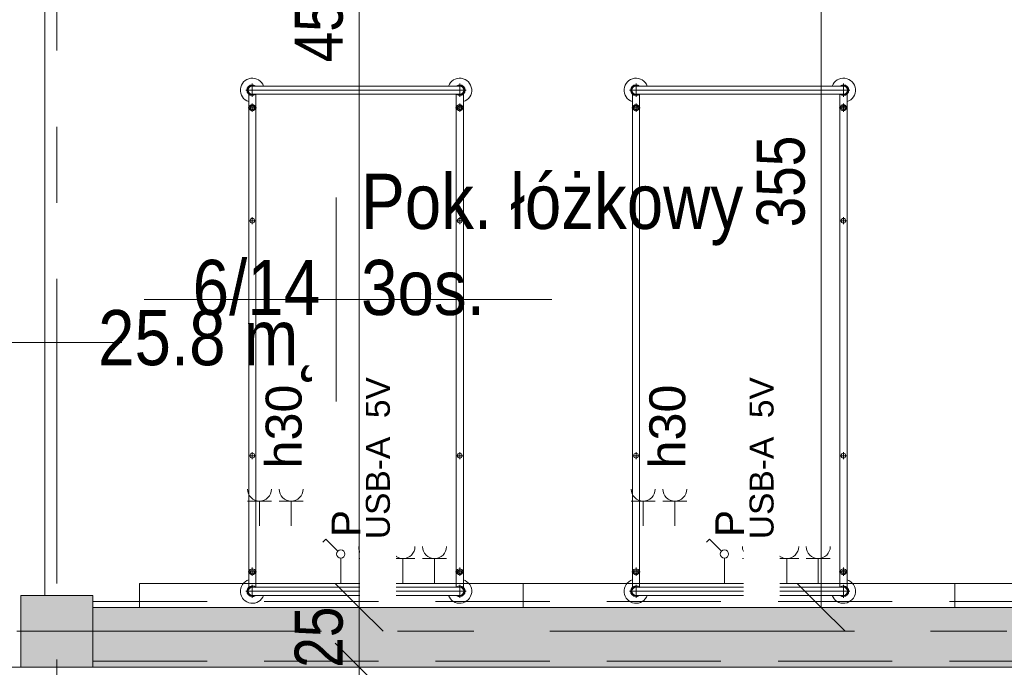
# Model space of a CAD drawing. Header units: centimetres. Extents: x -1631 to 21770, y -8842 to 3590.
# Tile 31 of 133: x -1228 to -818, y 1833 to 2103. Entities that reach past the tile are written whole.
import ezdxf

# ---------------------------------------------------------------- set-up
doc = ezdxf.new("R2010")
doc.units = ezdxf.units.CM
doc.linetypes.add('Oś', pattern=[222.25, 127, -31.75, 31.75, -31.75])
doc.linetypes.add('Ukryte', pattern=[71.438, 47.625, -23.813])
for name, color, linetype, lineweight in [('A-ANNO-DIMS', 211, 'Continuous', 13), ('A-ANNO-DIMS-100', 211, 'Continuous', 13), ('A-ANNO-NOTE', 131, 'Continuous', 9), ('A-AREA-IDEN', 2, 'Continuous', 13), ('A-DETL-HDLN', 90, 'Ukryte', 9), ('A-GLAZ-IDEN', 152, 'Continuous', 13), ('A-WALL', 113, 'Continuous', 13), ('A-WALL-PATT', 111, 'Continuous', 13), ('I-FURN', 30, 'Continuous', 9), ('Q-SPCQ', 91, 'Continuous', 9), ('S-COLS', 52, 'Continuous', 13), ('S-GRID', 1, 'Continuous', 13)]:
    doc.layers.add(name, color=color, linetype=linetype, lineweight=lineweight)
doc.styles.add('Arial Narrow_5', font='ARIALN.TTF', dxfattribs={"height": 20})
doc.styles.add('Arial_11', font='arial.ttf', dxfattribs={"width": 0.85, "height": 23})
doc.styles.add('Arial_13', font='arial.ttf', dxfattribs={"height": 0.2})
doc.styles.add('Arial_4', font='arial.ttf', dxfattribs={"height": 10})
doc.styles.add('Arial_5', font='arial.ttf', dxfattribs={"height": 12})
doc.styles.add('Arial_6', font='arial.ttf', dxfattribs={"height": 15})
doc.dimstyles.new('Diagonal_1_100__0__wewnętrzne', dxfattribs={"dimscale": 30.48, "dimtxt": 20.468619, "dimasz": 0.656168, "dimexe": 0.164042, "dimexo": 0.0625, "dimgap": 0.032808, "dimtad": 1, "dimdec": 0, "dimdsep": 46, "dimtxsty": 'Arial Narrow_5', "dimblk1": 'OBLIQUE', "dimblk2": 'OBLIQUE', "dimsah": 1, "dimcen": 0.09, "dimazin": 0, "dimtfac": 1, "dimtdec": 4, "dimtix": 1, "dimtmove": 0, "dimatfit": 3, "dimfxl": 0, "dimtvp": 1, "dimtolj": 1, "dimtzin": 0, "dimarcsym": 0})
doc.dimstyles.new('Diagonal_1_100__0__wewnętrzne_2', dxfattribs={"dimscale": 30.48, "dimtxt": 20.468619, "dimasz": 0.656168, "dimexe": 0.164042, "dimexo": 0.0625, "dimgap": 0.032808, "dimtad": 1, "dimdec": 0, "dimdsep": 46, "dimtxsty": 'Arial Narrow_5', "dimblk1": 'OBLIQUE', "dimblk2": 'OBLIQUE', "dimsah": 1, "dimcen": 0.09, "dimazin": 0, "dimtfac": 1, "dimtdec": 4, "dimtix": 1, "dimtmove": 2, "dimatfit": 3, "dimfxl": 0, "dimtvp": 1, "dimtolj": 1, "dimtzin": 0, "dimarcsym": 0})

# ---------------------------------------------------------------- blocks, each defined once
blk = doc.blocks.new('M_Concrete-Square-Column - 300 x 300mm-1795931-6_piętro IV __13_80 m_ - stan projektowany')
at = {"layer": 'S-COLS', "lineweight": 9}
blk.add_hatch(color=254, dxfattribs=at).paths.add_polyline_path([(15, -15), (15, 15), (-15, 15), (-15, -15)], flags=0)
for p, q in [((15, 15), (-15, 15)), ((-15, 15), (-15, -15)), ((15, -15), (15, 15)), ((-15, -15), (15, -15))]:
    blk.add_line(p, q, dxfattribs=at)
blk = doc.blocks.new('łóżko 195x90 typ FAMED _102039_ - łóżko 195x90 typ FAMED _102039_-1233017-6_piętro IV __13_80 m_ - stan projektowany')
at = {"layer": 'I-FURN'}
for p, q in [((-43.25, 101.53), (-43.25, 106.98)), ((43.25, 101.53), (43.25, 106.98)), ((45.97, 104.25), (-45.98, 104.25)), ((-43.25, 105.95), (43.25, 105.95)), ((-44.75, -103.1), (-44.75, 102.61)), ((-43.25, 102.55), (43.25, 102.55)), ((-43.25, 95.18), (-43.25, 98.68)), ((-41.75, 102.55), (-41.75, -103.1)), ((41.75, 102.61), (41.75, -103.05)), ((43.25, 95.18), (43.25, 98.68)), ((44.75, -103.1), (44.75, 102.61)), ((-45, 96.93), (-41.5, 96.93)), ((45, 96.93), (41.5, 96.93)), ((-44.75, 49.81), (-41.75, 49.81)), ((-43.25, 48.31), (-43.25, 51.31)), ((44.75, 49.81), (41.75, 49.81)), ((43.25, 48.31), (43.25, 51.31)), ((-44.75, -48.19), (-41.75, -48.19)), ((-43.25, -49.69), (-43.25, -46.69)), ((44.75, -48.19), (41.75, -48.19)), ((43.25, -49.69), (43.25, -46.69)), ((-45, -96.6), (-41.5, -96.6)), ((-43.25, -94.85), (-43.25, -98.35)), ((45, -96.6), (41.5, -96.6)), ((43.25, -94.85), (43.25, -98.35)), ((-43.25, -102.02), (-43.25, -107.47)), ((43.25, -102.02), (43.25, -107.47)), ((-45.98, -104.75), (45.97, -104.75)), ((-43.25, -103.05), (43.25, -103.05)), ((-43.25, -106.45), (43.25, -106.45))]:
    blk.add_line(p, q, dxfattribs=at)
for centre, radius in [((-43.25, 96.93), 1.25), ((-43.25, 96.93), 0.8), ((43.25, 96.93), 1.25), ((43.25, 96.93), 0.8), ((-43.25, 49.81), 1), ((43.25, 49.81), 1), ((-43.25, -48.19), 1), ((43.25, -48.19), 1), ((-43.25, -96.6), 1.25), ((-43.25, -96.6), 0.8), ((43.25, -96.6), 1.25), ((43.25, -96.6), 0.8)]:
    blk.add_circle(centre, radius, dxfattribs=at)
for centre, radius, start, end in [((-43.25, 104.25), 5, 19.8769, 252.5424), ((43.25, 104.25), 5, 287.4576, 160.1231), ((-43.25, 104.25), 2.23, 49.8221, 310.1779), ((-43.25, 104.25), 1.93, 62.0207, 297.9793), ((-43.25, 104.25), 1.7, 90, 270), ((43.25, 104.25), 2.23, 229.8221, 130.1779), ((43.25, 104.25), 1.93, 242.0207, 117.9793), ((43.25, 104.25), 1.7, 270, 90), ((-43.25, -104.75), 5, 107.4576, 340.1231), ((-43.25, -104.75), 2.23, 47.6113, 310.1779), ((43.25, -104.75), 5, 199.8769, 72.5424), ((43.25, -104.75), 2.23, 229.8221, 130.1779), ((-43.25, -104.75), 1.93, 62.0207, 297.9793), ((-43.25, -104.75), 1.7, 90, 270), ((43.25, -104.75), 1.93, 242.0207, 117.9793), ((43.25, -104.75), 1.7, 270, 90)]:
    blk.add_arc(centre, radius, start, end, dxfattribs=at)
blk = doc.blocks.new('Panel Gazowo Oswietleniowy 2 - Type 1-2423720-6_piętro IV __13_80 m_ - stan projektowany')
at = {"layer": 'Q-SPCQ'}
for p, q in [((-112.5, 56.83), (-102.5, 56.83)), ((-107.5, 56.83), (-107.5, 46.5)), ((-99.33, 56.83), (-89.33, 56.83)), ((-94.33, 56.83), (-94.33, 46.5)), ((47.5, 56.83), (57.5, 56.83)), ((52.5, 56.83), (52.5, 46.5)), ((60.67, 56.83), (70.67, 56.83)), ((65.67, 56.83), (65.67, 46.5)), ((-79.82, 40.93), (-81.13, 39.62)), ((-74.88, 35.98), (-79.82, 40.93)), ((80.18, 40.93), (78.87, 39.62)), ((85.12, 35.98), (80.18, 40.93)), ((-73.64, 22.5), (-73.64, 33)), ((86.36, 22.5), (86.36, 33)), ((-66.13, 32.83), (-56.13, 32.83)), ((-61.13, 32.83), (-61.13, 22.5)), ((-52.67, 32.83), (-42.67, 32.83)), ((-47.67, 32.83), (-47.67, 22.5)), ((-39.5, 32.83), (-29.5, 32.83)), ((-34.5, 32.83), (-34.5, 22.5)), ((93.87, 32.83), (103.87, 32.83)), ((98.87, 32.83), (98.87, 22.5)), ((107.33, 32.83), (117.33, 32.83)), ((112.33, 32.83), (112.33, 22.5)), ((120.5, 32.83), (130.5, 32.83)), ((125.5, 32.83), (125.5, 22.5)), ((-157.5, 12.5), (-157.5, 22.5)), ((-157.5, 22.5), (182.5, 22.5)), ((182.5, 22.5), (182.5, 12.5))]:
    blk.add_line(p, q, dxfattribs=at)
for centre in [(-73.64, 34.75), (86.36, 34.75)]:
    blk.add_circle(centre, 1.75, dxfattribs=at)
for centre, end in [((-107.5, 61.83), 0), ((-94.33, 61.83), 0), ((52.5, 61.83), 0), ((65.67, 61.83), 0), ((-61.13, 37.83), 360), ((-47.67, 37.83), 360), ((-34.5, 37.83), 360), ((98.87, 37.83), 360), ((112.33, 37.83), 360), ((125.5, 37.83), 360)]:
    blk.add_arc(centre, 5, 180, end, dxfattribs=at)
blk = doc.blocks.new('DIMBLOCK83-6_piętro IV __13_80 m_ - stan projektowany')
at = {"layer": 'A-ANNO-DIMS-100', "transparency": 16777216}
for p, q in [((-1086.6, 1833.33), (-1096.6, 1843.33)), ((-1091.6, 1833.33), (-1081.6, 1833.33)), ((-1086.6, 1833.33), (-1091.6, 1833.33)), ((-1086.6, 1383.33), (-1086.6, 1833.33)), ((-1086.6, 1833.33), (-1076.6, 1823.33)), ((-1086.6, 1383.33), (-1096.6, 1393.33)), ((-1091.6, 1383.33), (-1081.6, 1383.33)), ((-1086.6, 1383.33), (-1091.6, 1383.33)), ((-1086.6, 1383.33), (-1076.6, 1373.33))]:
    blk.add_line(p, q, dxfattribs=at)
at = {"layer": 'A-ANNO-DIMS-100', "color": 0, "transparency": 16777216, "insert": (-1113.45, 1616.05), "char_height": 20, "width": 45.6158, "attachment_point": 1, "rotation": 90, "line_spacing_factor": 0.974696, "style": 'Arial Narrow_5'}
blk.add_mtext('450', dxfattribs=at)
blk = doc.blocks.new('_Oblique')
at = {"color": 0, "linetype": 'ByBlock', "lineweight": -2}
blk.add_line((-0.5, -0.5), (0.5, 0.5), dxfattribs=at)
blk = doc.blocks.new('DIMBLOCK84-6_piętro IV __13_80 m_ - stan projektowany')
at = {"layer": 'A-ANNO-DIMS-100', "transparency": 16777216}
for p, q in [((-1086.6, 1858.33), (-1096.6, 1868.33)), ((-1091.6, 1858.33), (-1081.6, 1858.33)), ((-1086.6, 1858.33), (-1091.6, 1858.33)), ((-1086.6, 1833.33), (-1086.6, 1858.33)), ((-1086.6, 1858.33), (-1076.6, 1848.33)), ((-1086.6, 1833.33), (-1096.6, 1843.33)), ((-1091.6, 1833.33), (-1081.6, 1833.33)), ((-1086.6, 1833.33), (-1091.6, 1833.33)), ((-1086.6, 1833.33), (-1076.6, 1823.33))]:
    blk.add_line(p, q, dxfattribs=at)
at = {"layer": 'A-ANNO-DIMS-100', "color": 0, "transparency": 16777216, "insert": (-1113.45, 1833.15), "char_height": 20, "width": 30.4105, "attachment_point": 1, "rotation": 90, "line_spacing_factor": 0.974696, "style": 'Arial Narrow_5'}
blk.add_mtext('25', dxfattribs=at)
blk = doc.blocks.new('DIMBLOCK85-6_piętro IV __13_80 m_ - stan projektowany')
at = {"layer": 'A-ANNO-DIMS-100', "transparency": 16777216}
for p, q in [((-1086.6, 2313.33), (-1096.6, 2323.33)), ((-1091.6, 2313.33), (-1081.6, 2313.33)), ((-1086.6, 2313.33), (-1091.6, 2313.33)), ((-1086.6, 1858.33), (-1086.6, 2313.33)), ((-1086.6, 2313.33), (-1076.6, 2303.33)), ((-1086.6, 1858.33), (-1096.6, 1868.33)), ((-1091.6, 1858.33), (-1081.6, 1858.33)), ((-1086.6, 1858.33), (-1091.6, 1858.33)), ((-1086.6, 1858.33), (-1076.6, 1848.33))]:
    blk.add_line(p, q, dxfattribs=at)
at = {"layer": 'A-ANNO-DIMS-100', "color": 0, "transparency": 16777216, "insert": (-1113.45, 2085.63), "char_height": 20, "width": 45.6158, "attachment_point": 1, "rotation": 90, "line_spacing_factor": 0.974696, "style": 'Arial Narrow_5'}
blk.add_mtext('455', dxfattribs=at)
blk = doc.blocks.new('DIMBLOCK169-6_piętro IV __13_80 m_ - stan projektowany')
at = {"layer": 'A-ANNO-DIMS-100', "transparency": 16777216}
for p, q in [((-893.96, 2213.33), (-903.96, 2223.33)), ((-898.96, 2213.33), (-888.96, 2213.33)), ((-893.96, 2213.33), (-898.96, 2213.33)), ((-893.96, 1858.33), (-893.96, 2213.33)), ((-893.96, 2213.33), (-883.96, 2203.33)), ((-893.96, 1858.33), (-903.96, 1868.33)), ((-898.96, 1858.33), (-888.96, 1858.33)), ((-893.96, 1858.33), (-898.96, 1858.33)), ((-893.96, 1858.33), (-883.96, 1848.33))]:
    blk.add_line(p, q, dxfattribs=at)
at = {"layer": 'A-ANNO-DIMS-100', "color": 0, "transparency": 16777216, "insert": (-920.81, 2016.82), "char_height": 20, "width": 45.6158, "attachment_point": 1, "rotation": 90, "line_spacing_factor": 0.974696, "style": 'Arial Narrow_5'}
blk.add_mtext('355', dxfattribs=at)
blk = doc.blocks.new('METKA_POMIESZCZENIA2 - Rozbudowana - bez ramki-2396678-6_piętro IV __13_80 m_ - stan projektowany')
at = {"layer": 'A-AREA-IDEN'}
for p, q in [((0, 0.425), (0, 0)), ((0.0976, 0), (-0.8, 0)), ((-0.8, 0), (0.9, 0)), ((0, 0), (0, -0.425))]:
    blk.add_line(p, q, dxfattribs=at)
blk = doc.blocks.new('Okno_LD_typ 100 - metka _ wys_parapetu-2491833-6_piętro IV __13_80 m_ - stan projektowany')
at = {"layer": 'A-GLAZ-IDEN'}
blk.add_line((0, 1.8925), (0, -0.3919), dxfattribs=at)
blk.add_circle((0, -0.0919), 0.3, dxfattribs=at)
at = {"layer": 'A-GLAZ-IDEN', "insert": (0.4711, 0.6634), "char_height": 0.2, "width": 0.48783, "attachment_point": 3, "rotation": 90, "line_spacing_factor": 0.936439, "style": 'Arial_13', "bg_fill": 3, "box_fill_scale": 1.25, "bg_fill_color": 256, "bg_fill_true_color": 13158600, "bg_fill_transparency": 0}
blk.add_mtext('\\pt1.27,2.54,3.81,5.08,6.35,7.62,8.89,10.16,11.43,12.7,13.97,15.24,16.51,17.78,19.05,20.32,21.59,22.86,24.13,25.4,26.67,27.94,29.21,30.48,31.75,33.02,34.29,35.56,36.83,38.1,39.37,40.64;hp= ', dxfattribs=at)

msp = doc.modelspace()

# ---------------------------------------------------------------- hatches: boundary and pattern name
at = {"layer": 'A-WALL-PATT'}
msp.add_hatch(color=9, dxfattribs=at).paths.add_polyline_path([(-628.34, 1833.33), (-627.62, 1833.33), (-627.62, 1858.33), (-1197.62, 1858.33), (-1197.62, 1833.33), (-719.31, 1833.33)], flags=0)

# ---------------------------------------------------------------- linework, layer by layer
at = {"layer": 'A-DETL-HDLN'}
msp.add_line((-1197.62, 1835.83), (1172.38, 1835.83), dxfattribs=at)
at = {"layer": 'A-WALL', "lineweight": 9}
for p, q in [((-1217.62, 2313.33), (-1217.62, 1863.33)), ((-627.62, 1858.33), (-1197.62, 1858.33)), ((-1238.62, 1833.33), (-1227.62, 1833.33)), ((-1197.62, 1833.33), (-627.62, 1833.33))]:
    msp.add_line(p, q, dxfattribs=at)
at = {"layer": 'S-GRID', "linetype": 'Oś'}
for p, q in [((-1212.62, 2884.27), (-1212.62, 27.13)), ((1342.46, 1848.33), (-1368.76, 1848.33))]:
    msp.add_line(p, q, dxfattribs=at)

# ---------------------------------------------------------------- block references
at = {"layer": 'I-FURN'}
for p in [(-1087.87, 1969.77), (-927.87, 1969.77)]:
    msp.add_blockref('łóżko 195x90 typ FAMED _102039_ - łóżko 195x90 typ FAMED _102039_-1233017-6_piętro IV __13_80 m_ - stan projektowany', p, dxfattribs=at)
at = {"layer": 'Q-SPCQ'}
for p in [(-1020.62, 1845.83), (-860.62, 1845.83)]:
    msp.add_blockref('Panel Gazowo Oswietleniowy 2 - Type 1-2423720-6_piętro IV __13_80 m_ - stan projektowany', p, dxfattribs=at)
at = {"layer": 'S-COLS', "lineweight": 9}
msp.add_blockref('M_Concrete-Square-Column - 300 x 300mm-1795931-6_piętro IV __13_80 m_ - stan projektowany', (-1212.62, 1848.33), dxfattribs=at)

# ---------------------------------------------------------------- texts
at = {"layer": 'A-AREA-IDEN', "insert": (-1102.85, 1979.92), "char_height": 23, "width": 52.87, "attachment_point": 9, "line_spacing_factor": 0.936439, "style": 'Arial_11'}
msp.add_mtext('\\pt84.99995,169.9999,255.00008,340.00003,424.99998,509.99993,595.00011,680.00006,765.00001,849.99996,934.99991,1020.00009,1105.00004,1189.99999,1274.99994,1359.99989,1445.00007,1530.00002,1614.99997,1699.99992,1785.0001,1870.00005,1955,2039.99995,2124.9999,2210.00008,2295.00003,2379.99998,2464.99993,2550.00011,2635.00006,2720.00001;6/14', dxfattribs=at)

# ---------------------------------------------------------------- dimensions: what is measured, and where the dimension line sits
at = {"layer": 'A-ANNO-DIMS'}
dim = msp.add_linear_dim(base=(-1086.6, 1833.33), p1=(-1091.6, 1383.33), p2=(-1091.6, 1833.33), angle=90, dimstyle='Diagonal_1_100__0__wewnętrzne_2', override={"dimpost": '<>', "dimfxl": 450}, dxfattribs=at)
dim.commit()
dim.dimension.update_dxf_attribs({"geometry": 'DIMBLOCK83-6_piętro IV __13_80 m_ - stan projektowany', "text_midpoint": (-1100.12, 1638.85), "dimtype": 160, "text_rotation": 90})

# ---------------------------------------------------------------- next in the draw order: block references
at = {"layer": 'A-GLAZ-IDEN', "xscale": 99.99999999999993, "yscale": 99.99999999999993, "zscale": 99.99999999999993, "rotation": 270.0000000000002}
msp.add_blockref('Okno_LD_typ 100 - metka _ wys_parapetu-2491833-6_piętro IV __13_80 m_ - stan projektowany', (-1374.73, 1968.83), dxfattribs=at)

# ---------------------------------------------------------------- next in the draw order: texts
at = {"layer": 'A-ANNO-NOTE', "lineweight": 13, "rotation": 90, "line_spacing_factor": 0.936439, "bg_fill": 3, "box_fill_scale": 1.25, "bg_fill_color": 256, "bg_fill_true_color": 13158600, "bg_fill_transparency": 0}
for s, insert, char_height, width, attachment_point, style in [('\\pt127,254,381,508,635,762,889,1016,1143,1270,1397,1524,1651,1778,1905,2032,2159,2286,2413,2540,2667,2794,2921,3048,3175,3302,3429,3556,3683,3810,3937,4064;USB-A  5V', (-1078.7, 1920.56), 10, 113.1, 5, 'Arial_4'), ('\\pt127,254,381,508,635,762,889,1016,1143,1270,1397,1524,1651,1778,1905,2032,2159,2286,2413,2540,2667,2794,2921,3048,3175,3302,3429,3556,3683,3810,3937,4064;USB-A  5V', (-918.7, 1920.56), 10, 113.1, 5, 'Arial_4'), ('\\pt127.00005,253.99995,381,508.00005,634.99995,762,889.00005,1015.99995,1143,1270.00005,1396.99995,1524,1651.00005,1777.99995,1905,2032.00005,2158.99995,2286,2413.00005,2539.99995,2667,2794.00005,2920.99995,3048,3175.00005,3301.99995,3429,3556.00005,3682.99995,3810,3937.00005,4063.99995;h30', (-1125.56, 1916.27), 15, 36.764, 1, 'Arial_6'), ('\\pt127.00005,253.99995,381,508.00005,634.99995,762,889.00005,1015.99995,1143,1270.00005,1396.99995,1524,1651.00005,1777.99995,1905,2032.00005,2158.99995,2286,2413.00005,2539.99995,2667,2794.00005,2920.99995,3048,3175.00005,3301.99995,3429,3556.00005,3682.99995,3810,3937.00005,4063.99995;h30', (-965.56, 1916.27), 15, 36.764, 1, 'Arial_6')]:
    msp.add_mtext(s, dxfattribs=dict(at, insert=insert, char_height=char_height, width=width, attachment_point=attachment_point, style=style))

# ---------------------------------------------------------------- next in the draw order: block references
at = {"layer": 'A-AREA-IDEN', "xscale": 99.99999999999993, "yscale": 99.99999999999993, "zscale": 99.99999999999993}
msp.add_blockref('METKA_POMIESZCZENIA2 - Rozbudowana - bez ramki-2396678-6_piętro IV __13_80 m_ - stan projektowany', (-1096.19, 1986.7), dxfattribs=at)

# ---------------------------------------------------------------- next in the draw order: texts
at = {"layer": 'A-ANNO-NOTE', "lineweight": 13, "insert": (-965.56, 1916.27), "char_height": 15, "width": 36.764, "attachment_point": 1, "rotation": 90, "line_spacing_factor": 0.936439, "style": 'Arial_6', "bg_fill": 3, "box_fill_scale": 1.25, "bg_fill_color": 256, "bg_fill_true_color": 13158600, "bg_fill_transparency": 0}
msp.add_mtext('\\pt127.00005,253.99995,381,508.00005,634.99995,762,889.00005,1015.99995,1143,1270.00005,1396.99995,1524,1651.00005,1777.99995,1905,2032.00005,2158.99995,2286,2413.00005,2539.99995,2667,2794.00005,2920.99995,3048,3175.00005,3301.99995,3429,3556.00005,3682.99995,3810,3937.00005,4063.99995;h30', dxfattribs=at)
at = {"layer": 'A-ANNO-NOTE', "lineweight": 13, "char_height": 12, "width": 12.019, "attachment_point": 5, "rotation": 90, "line_spacing_factor": 0.936439, "style": 'Arial_5'}
for insert in [(-1092.02, 1893.32), (-932.02, 1893.32)]:
    msp.add_mtext('\\pt126.99996,254.00004,381,507.99996,635.00004,762,888.99996,1016.00004,1143,1269.99996,1397.00004,1524,1650.99996,1778.00004,1905,2031.99996,2159.00004,2286,2412.99996,2540.00004,2667,2793.99996,2921.00004,3048,3174.99996,3302.00004,3429,3555.99996,3683.00004,3810,3936.99996,4064.00004;P', dxfattribs=dict(at, insert=insert))
at = {"layer": 'A-AREA-IDEN', "insert": (-1102.85, 1982.31), "char_height": 23, "width": 91.63, "attachment_point": 3, "line_spacing_factor": 0.936439, "style": 'Arial_11'}
msp.add_mtext('\\pt84.99995,169.9999,255.00008,340.00003,424.99998,509.99993,595.00011,680.00006,765.00001,849.99996,934.99991,1020.00009,1105.00004,1189.99999,1274.99994,1359.99989,1445.00007,1530.00002,1614.99997,1699.99992,1785.0001,1870.00005,1955,2039.99995,2124.9999,2210.00008,2295.00003,2379.99998,2464.99993,2550.00011,2635.00006,2720.00001;25.8 m˛', dxfattribs=at)

# ---------------------------------------------------------------- next in the draw order: dimensions: what is measured, and where the dimension line sits
at = {"layer": 'A-ANNO-DIMS'}
dim = msp.add_linear_dim(base=(-1086.6, 2313.33), p1=(-1091.6, 1858.33), p2=(-1091.6, 2313.33), angle=90, dimstyle='Diagonal_1_100__0__wewnętrzne_2', override={"dimpost": '<>', "dimfxl": 455}, dxfattribs=at)
dim.commit()
dim.dimension.update_dxf_attribs({"geometry": 'DIMBLOCK85-6_piętro IV __13_80 m_ - stan projektowany', "text_midpoint": (-1100.12, 2108.44), "dimtype": 160, "text_rotation": 90})
dim = msp.add_linear_dim(base=(-1086.6, 1858.33), p1=(-1091.6, 1833.33), p2=(-1091.6, 1858.33), angle=90, dimstyle='Diagonal_1_100__0__wewnętrzne', override={"dimpost": '<>', "dimfxl": 25}, dxfattribs=at)
dim.commit()
dim.dimension.update_dxf_attribs({"geometry": 'DIMBLOCK84-6_piętro IV __13_80 m_ - stan projektowany', "text_midpoint": (-1097.81, 1845.83)})

# ---------------------------------------------------------------- next in the draw order: texts
at = {"layer": 'A-ANNO-NOTE', "lineweight": 13, "insert": (-918.7, 1920.56), "char_height": 10, "width": 113.1, "attachment_point": 5, "rotation": 90, "line_spacing_factor": 0.936439, "style": 'Arial_4', "bg_fill": 3, "box_fill_scale": 1.25, "bg_fill_color": 256, "bg_fill_true_color": 13158600, "bg_fill_transparency": 0}
msp.add_mtext('\\pt127,254,381,508,635,762,889,1016,1143,1270,1397,1524,1651,1778,1905,2032,2159,2286,2413,2540,2667,2794,2921,3048,3175,3302,3429,3556,3683,3810,3937,4064;USB-A  5V', dxfattribs=at)

# ---------------------------------------------------------------- next in the draw order: linework, layer by layer
at = {"layer": 'A-DETL-HDLN'}
msp.add_line((-1197.62, 1860.83), (1172.38, 1860.83), dxfattribs=at)

# ---------------------------------------------------------------- next in the draw order: texts
at = {"layer": 'A-ANNO-NOTE', "lineweight": 13, "insert": (-932.02, 1893.32), "char_height": 12, "width": 12.019, "attachment_point": 5, "rotation": 90, "line_spacing_factor": 0.936439, "style": 'Arial_5'}
msp.add_mtext('\\pt126.99996,254.00004,381,507.99996,635.00004,762,888.99996,1016.00004,1143,1269.99996,1397.00004,1524,1650.99996,1778.00004,1905,2031.99996,2159.00004,2286,2412.99996,2540.00004,2667,2793.99996,2921.00004,3048,3174.99996,3302.00004,3429,3555.99996,3683.00004,3810,3936.99996,4064.00004;P', dxfattribs=at)
at = {"layer": 'A-AREA-IDEN', "insert": (-1085.76, 1979.92), "char_height": 23, "width": 156.91, "attachment_point": 7, "line_spacing_factor": 0.936439, "style": 'Arial_11'}
msp.add_mtext('\\pt84.99995,169.9999,255.00008,340.00003,424.99998,509.99993,595.00011,680.00006,765.00001,849.99996,934.99991,1020.00009,1105.00004,1189.99999,1274.99994,1359.99989,1445.00007,1530.00002,1614.99997,1699.99992,1785.0001,1870.00005,1955,2039.99995,2124.9999,2210.00008,2295.00003,2379.99998,2464.99993,2550.00011,2635.00006,2720.00001;Pok. łóżkowy\\P3os.', dxfattribs=at)

# ---------------------------------------------------------------- next in the draw order: dimensions: what is measured, and where the dimension line sits
at = {"layer": 'A-ANNO-DIMS'}
dim = msp.add_linear_dim(base=(-893.96, 2213.33), p1=(-898.96, 1858.33), p2=(-898.96, 2213.33), angle=90, dimstyle='Diagonal_1_100__0__wewnętrzne', override={"dimpost": '<>', "dimfxl": 355}, dxfattribs=at)
dim.commit()
dim.dimension.update_dxf_attribs({"geometry": 'DIMBLOCK169-6_piętro IV __13_80 m_ - stan projektowany', "text_midpoint": (-905.17, 2035.83)})

doc.saveas('drawing.dxf')
